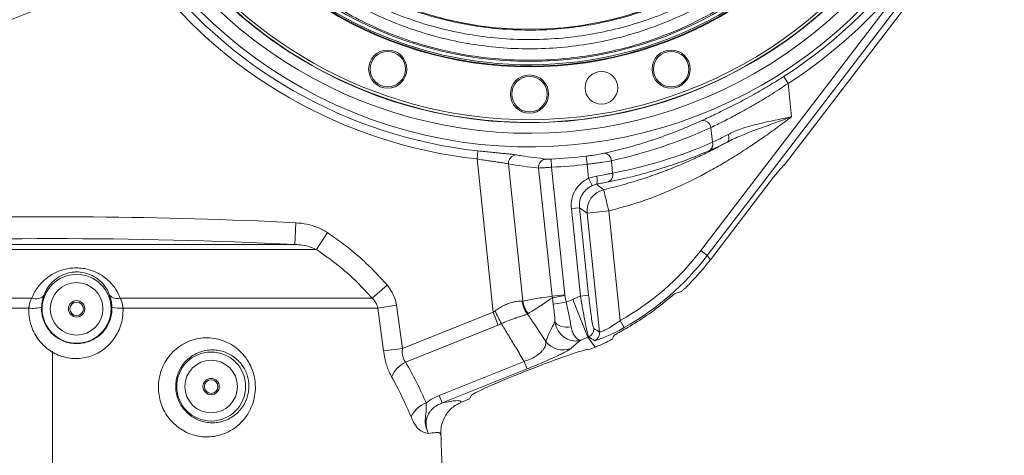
# Model space of a CAD drawing. Header units: millimetres. Extents: x 0 to 16820, y 0 to 11880.
# Tile 100 of 122: x 13513 to 13874, y 6855 to 7015. Entities that reach past the tile are written whole.
import ezdxf

# ---------------------------------------------------------------- set-up
doc = ezdxf.new("R2010")
doc.units = ezdxf.units.MM
doc.header["$LTSCALE"] = 20
doc.linetypes.add('CENTERX2', pattern=[20.32, 12.7, -2.54, 2.54, -2.54])
doc.linetypes.add('PHANTOM', pattern=[12.7, 6.35, -1.27, 1.27, -1.27, 1.27, -1.27])
doc.styles.add('SLDTEXTSTYLE0', font='TXT', dxfattribs={"width": 0.605})
doc.dimstyles.new('SLDDIMSTYLE0', dxfattribs={"dimtxt": 140, "dimasz": 100, "dimexe": 0, "dimexo": 0.0625, "dimgap": 35, "dimtad": 1, "dimtoh": 1, "dimdec": 0, "dimrnd": 1e-09, "dimzin": 12, "dimdsep": 46, "dimtxsty": 'SLDTEXTSTYLE0', "dimsah": 1, "dimcen": 0.09, "dimadec": 0, "dimazin": 0, "dimtfac": 1, "dimtofl": 0, "dimtmove": 0, "dimatfit": 3, "dimfxl": 1, "dimfrac": 2, "dimtolj": 1, "dimtzin": 12, "dimarcsym": 0})

# ---------------------------------------------------------------- blocks, each defined once
blk = doc.blocks.new('*D18')
at = {"color": 7, "linetype": 'Continuous', "lineweight": 0}
for p, q in [((13699.83, 9477.35), (16388.41, 9477.35)), ((16358.41, 9477.35), (16358.41, 6644.47)), ((13848.53, 6644.47), (16388.41, 6644.47))]:
    blk.add_line(p, q, dxfattribs=at)
for points in [[(16358.41, 9477.35), (16343.41, 9377.35), (16373.41, 9377.35)], [(16358.41, 6644.47), (16373.41, 6744.47), (16343.41, 6744.47)]]:
    blk.add_solid(points, dxfattribs=at)
at = {"color": 7, "linetype": 'Continuous', "lineweight": 0, "insert": (16177.94, 7847.03), "char_height": 140, "attachment_point": 1, "rotation": 90, "style": 'SLDTEXTSTYLE0'}
blk.add_mtext('2833', dxfattribs=at)
blk = doc.blocks.new('*D20')
at = {"color": 7, "linetype": 'Continuous', "lineweight": 0}
for p, q in [((16037.71, 7139.47), (16037.71, 4174.47)), ((13524.83, 6320.77), (13524.83, 4174.47)), ((16037.71, 4204.47), (13524.83, 4204.47))]:
    blk.add_line(p, q, dxfattribs=at)
for points in [[(13524.83, 4204.47), (13624.83, 4189.47), (13624.83, 4219.47)], [(16037.71, 4204.47), (15937.71, 4219.47), (15937.71, 4189.47)]]:
    blk.add_solid(points, dxfattribs=at)
at = {"color": 7, "linetype": 'Continuous', "lineweight": 0, "insert": (14567.4, 4384.94), "char_height": 140, "attachment_point": 1, "style": 'SLDTEXTSTYLE0'}
blk.add_mtext('2513', dxfattribs=at)
blk = doc.blocks.new('*D21')
at = {"color": 7, "linetype": 'Continuous', "lineweight": 0}
for p, q in [((11361.95, 7139.47), (11361.95, 4174.47)), ((13524.83, 6320.77), (13524.83, 4174.47)), ((11361.95, 4204.47), (13524.83, 4204.47))]:
    blk.add_line(p, q, dxfattribs=at)
for points in [[(11361.95, 4204.47), (11461.95, 4189.47), (11461.95, 4219.47)], [(13524.83, 4204.47), (13424.83, 4219.47), (13424.83, 4189.47)]]:
    blk.add_solid(points, dxfattribs=at)
at = {"color": 7, "linetype": 'Continuous', "lineweight": 0, "insert": (12229.51, 4384.94), "char_height": 140, "attachment_point": 1, "style": 'SLDTEXTSTYLE0'}
blk.add_mtext('2163', dxfattribs=at)
blk = doc.blocks.new('*D22')
at = {"color": 7, "linetype": 'Continuous', "lineweight": 0}
for p, q in [((14189.73, 7139.47), (14189.73, 4467.07)), ((13524.83, 6320.77), (13524.83, 4467.07)), ((14189.73, 4497.07), (13524.83, 4497.07))]:
    blk.add_line(p, q, dxfattribs=at)
for points in [[(13524.83, 4497.07), (13624.83, 4482.07), (13624.83, 4512.07)], [(14189.73, 4497.07), (14089.73, 4512.07), (14089.73, 4482.07)]]:
    blk.add_solid(points, dxfattribs=at)
at = {"color": 7, "linetype": 'Continuous', "lineweight": 0, "insert": (13696.94, 4677.54), "char_height": 140, "attachment_point": 1, "style": 'SLDTEXTSTYLE0'}
blk.add_mtext('665', dxfattribs=at)
blk = doc.blocks.new('*D23')
at = {"color": 7, "linetype": 'Continuous', "lineweight": 0}
for p, q in [((12163.43, 7139.47), (12163.43, 4467.07)), ((13524.83, 6320.77), (13524.83, 4467.07)), ((12163.43, 4497.07), (13524.83, 4497.07))]:
    blk.add_line(p, q, dxfattribs=at)
for points in [[(12163.43, 4497.07), (12263.43, 4482.07), (12263.43, 4512.07)], [(13524.83, 4497.07), (13424.83, 4512.07), (13424.83, 4482.07)]]:
    blk.add_solid(points, dxfattribs=at)
at = {"color": 7, "linetype": 'Continuous', "lineweight": 0, "insert": (12630.25, 4677.54), "char_height": 140, "attachment_point": 1, "style": 'SLDTEXTSTYLE0'}
blk.add_mtext('1361', dxfattribs=at)

msp = doc.modelspace()

# ---------------------------------------------------------------- linework, layer by layer
at = {"color": 8, "linetype": 'Continuous', "lineweight": 0}
for p, q in [((13762.69, 6930.05), (13840.54, 7031.82)), ((13842.92, 7030), (13765.07, 6928.23)), ((13793.1, 6993.9), (13794.71, 6991.38)), ((13794.71, 6991.38), (13796, 6979.17)), ((13766.98, 6969.79), (13766.41, 6975.21)), ((13680.61, 6963.67), (13680.94, 6966.64)), ((13720.66, 6964.7), (13721.02, 6961.73)), ((13686.52, 6907.47), (13680.61, 6963.67)), ((13692.14, 6961.87), (13697.43, 6911.53)), ((13707.77, 6963.65), (13707.9, 6960.65)), ((13721.55, 6956.62), (13721.02, 6961.73)), ((13729.88, 6963.04), (13730.36, 6958.47)), ((13708.15, 6913.36), (13703.21, 6960.35)), ((13707.9, 6960.65), (13712.82, 6913.85)), ((13721.55, 6956.62), (13724.48, 6957.41)), ((13721.55, 6956.62), (13722.8, 6953.89)), ((13715.2, 6945.48), (13718.18, 6945.79)), ((13718.57, 6913.39), (13715.2, 6945.48)), ((13718.18, 6945.79), (13721.55, 6913.71)), ((13720.97, 6943.79), (13718.18, 6945.79)), ((13728.92, 6944.63), (13720.97, 6943.79)), ((13725.55, 6900.22), (13720.97, 6943.79)), ((13728.92, 6944.63), (13733.14, 6904.43)), ((13614.13, 6940.29), (13613.74, 6932.31)), ((13625.76, 6936.66), (13621.65, 6930.49)), ((13435.92, 6932.31), (13613.74, 6932.31)), ((13621.65, 6930.49), (13428.01, 6930.49)), ((13765.07, 6928.23), (13762.69, 6930.05)), ((13765.07, 6928.23), (13766.21, 6926.73)), ((13647.61, 6917.4), (13642.09, 6912.66)), ((13407.57, 6912.66), (13517.3, 6912.66)), ((13549.7, 6912.66), (13642.09, 6912.66)), ((13697.16, 6911.51), (13697.43, 6911.53)), ((13712.82, 6913.85), (13708.15, 6913.36)), ((13708.23, 6912.79), (13708.15, 6913.36)), ((13712.85, 6913.64), (13708.23, 6912.79)), ((13708.59, 6910.37), (13708.23, 6912.79)), ((13713.29, 6911.22), (13708.59, 6910.37)), ((13712.82, 6913.85), (13712.85, 6913.64)), ((13712.85, 6913.64), (13713.29, 6911.22)), ((13713.29, 6911.22), (13715.7, 6912.18)), ((13715.7, 6912.18), (13721.26, 6898.27)), ((13718.57, 6913.39), (13721.55, 6913.71)), ((13516.16, 6908.97), (13405.43, 6908.97)), ((13644.23, 6908.97), (13550.74, 6908.97)), ((13651.07, 6910.03), (13644.23, 6908.97)), ((13646.34, 6893.33), (13644.23, 6908.97)), ((13651.07, 6910.03), (13653.23, 6894.15)), ((13653.23, 6894.15), (13686.52, 6907.47)), ((13686.52, 6907.47), (13688.39, 6902.78)), ((13699.38, 6907.03), (13699.03, 6906.9)), ((13734.61, 6901.82), (13733.14, 6904.43)), ((13688.39, 6902.78), (13654.38, 6889.18)), ((13721.26, 6898.27), (13718.69, 6897.25)), ((13723.98, 6894.69), (13721.26, 6898.27)), ((13653.23, 6894.15), (13646.34, 6893.33)), ((13666.73, 6876.96), (13697.92, 6889.44)), ((13697.92, 6889.44), (13699.02, 6886.71)), ((13699.02, 6886.71), (13667.82, 6874.23)), ((13666.73, 6876.96), (13667.82, 6874.23))]:
    msp.add_line(p, q, dxfattribs=at)
at = {"color": 7, "linetype": 'Continuous', "lineweight": 0}
for p, q in [((13793.44, 6961.47), (13844.78, 7028.58)), ((13793.44, 6961.47), (13793.18, 6961.34)), ((13766.21, 6926.73), (13786.57, 6953.35)), ((13721.48, 6893.69), (13721.45, 6893.73)), ((13721.48, 6893.69), (13723.98, 6894.69)), ((13698.39, 6885.84), (13701.29, 6886.97)), ((13674.85, 6874.47), (13677.83, 6875.67)), ((13677.83, 6875.67), (13678.43, 6876.87))]:
    msp.add_line(p, q, dxfattribs=at)
at = {"color": 7, "linetype": 'CENTERX2', "lineweight": 0}
msp.add_line((13524.83, 6893.17), (13524.83, 6123.79), dxfattribs=at)
at = {"color": 8, "linetype": 'Continuous', "lineweight": 0, "flags": 128}
msp.add_lwpolyline([(13715.13, 6902.08), (13714.19, 6901.97), (13713.24, 6901.96), (13712.32, 6902.07), (13711.46, 6902.27), (13710.69, 6902.57), (13710.04, 6902.95), (13709.53, 6903.41), (13709.19, 6903.92)], dxfattribs=at)
at = {"color": 7, "linetype": 'Continuous', "lineweight": 0}
for centre, radius in [((13647.84, 6996.63), 7), ((13647.84, 6996.63), 6.5), ((13751.82, 6996.63), 7), ((13751.82, 6996.63), 6.5), ((13699.83, 6987.47), 7), ((13699.83, 6987.47), 6.5), ((13726.23, 6989.78), 6), ((13533.7, 6908.72), 3), ((13533.7, 6908.72), 2.5), ((13583.06, 6880.22), 3), ((13583.06, 6880.22), 2.5)]:
    msp.add_circle(centre, radius, dxfattribs=at)
at = {"color": 8, "linetype": 'Continuous', "lineweight": 0}
for centre, radius in [((13533.7, 6908.72), 12.65), ((13533.7, 6908.72), 9.65), ((13583.06, 6880.22), 12.65), ((13583.06, 6880.22), 9.65)]:
    msp.add_circle(centre, radius, dxfattribs=at)
at = {"color": 7, "linetype": 'Continuous', "lineweight": 30}
for centre, radius, start, end in [((13699.83, 7139.47), 2337.88, 300, 180), ((13699.83, 7139.47), 489.9, 204.3445, 84.3445), ((14247.33, 6191.17), 1242.88, 143.09425, 300)]:
    msp.add_arc(centre, radius, start, end, dxfattribs=at)
at = {"color": 7, "linetype": 'PHANTOM', "lineweight": 30}
msp.add_arc((13699.83, 7139.47), 1536.4, 353.21587, 126.78413, dxfattribs=at)
at = {"color": 8, "linetype": 'Continuous', "lineweight": 0}
for centre, radius, start, end in [((13699.83, 7139.47), 175.88, 302.6485, 39.3428), ((13699.83, 7139.47), 171.37, 180, 37.3113), ((13699.83, 7139.47), 172.88, 302.6485, 38.0167), ((13699.83, 7139.47), 166.37, 145.2037, 0), ((13699.83, 7139.47), 128.25, 184.5054, 355.4946), ((13699.83, 7139.47), 176.85, 216.4999, 263.7608), ((13699.83, 7139.47), 173.85, 216.4999, 263.7608), ((13763.45, 6974.8), 2.98, 7.8201, 96.9515), ((13764.57, 6968.92), 2.55, 306.7468, 19.7497), ((13695.12, 6962.17), 2.99, 91.7926, 185.6784), ((13699.83, 7139.47), 176, 272.5844, 276.7973), ((13727.03, 6962.92), 2.85, 2.4901, 86.8032), ((13706.18, 6960.67), 2.99, 95.1587, 186.0685), ((13699.83, 7139.47), 179, 272.5844, 276.7973), ((13720.84, 6956.02), 3.89, 335.6238, 20.9928), ((13727.72, 6957.8), 2.73, 294.9451, 14.1347), ((13728.94, 6944.61), 8.01, 103.4948, 185.8432), ((13524.83, 5110.97), 1831.51, 87.2054, 91.85075), ((13524.83, 5110.97), 1823.51, 87.2054, 92.7946), ((13518.75, 6916.32), 3.94, 248.4296, 318.3969), ((13548.56, 6916.1), 3.63, 221.0782, 288.4303), ((13705.49, 6912.19), 8.35, 184.7093, 219.3728), ((13705.8, 6912.49), 8.42, 186.5674, 220.3914), ((13517.62, 6919.36), 10.49, 262.0058, 287.8614), ((13549.58, 6917.94), 9.04, 251.2614, 277.3334), ((13789.02, 6956.92), 112.99, 205.6924, 208.3298), ((13720.44, 6901.18), 3, 292.1271, 5.8692), ((13722.56, 6899.91), 3, 292.689, 5.8702), ((13712.13, 6901.66), 8, 217.8071, 291.1526), ((13658.89, 6879.69), 10.5, 115.3923, 156.8395), ((13665.12, 6865.25), 9.5, 109.5644, 156.2904)]:
    msp.add_arc(centre, radius, start, end, dxfattribs=at)
at = {"color": 7, "linetype": 'Continuous', "lineweight": 0}
for centre, radius, start, end in [((13699.83, 7139.47), 162.5, 147.3963, 32.6037), ((13699.83, 7139.47), 162.4, 147.4562, 260), ((13699.83, 7139.47), 161.4, 148.0656, 260), ((13699.83, 7139.47), 162.4, 260, 32.5438), ((13699.83, 7139.47), 161.4, 260, 31.9344), ((13699.83, 7139.47), 142, 168.2789, 11.7211), ((13699.83, 7139.47), 141.75, 168.8941, 11.1059), ((13699.83, 7139.47), 141.25, 170.2784, 260), ((13699.83, 7139.47), 141.25, 260, 9.7216), ((13699.83, 7139.47), 140, 177.9065, 2.0935), ((13140.57, 6839.47), 527.27, 0, 2.5345)]:
    msp.add_arc(centre, radius, start, end, dxfattribs=at)
at = {"color": 8, "linetype": 'Continuous', "lineweight": 0}
for centre, major_axis, ratio, start_param, end_param in [((13691.55, 7138.6), (179.01, 18.82), 0.998275, 4.822472, 5.036785), ((13698.31, 7126.62), (170.53, 17.92), 0.998275, 4.795851, 5.019839), ((13723.46, 7141.95), (183.55, 19.29), 0.989579, 4.438216, 4.498815), ((13685.58, 6989.13), (58.72, -77.39), 0.998526, 6.145462, 6.551429), ((13685.58, 6989.13), (-60.53, 79.77), 0.998614, 3.00387, 3.409837), ((13684.02, 6991.19), (51.46, -67.81), 0.998526, 6.014941, 6.051627), ((13683.84, 6932.9), (0.47, 26.35), 0.441883, 3.413838, 3.475221), ((13685.72, 6928.22), (6.14, 26.23), 0.705023, 3.599789, 3.661173), ((13650.63, 7039.44), (223.82, -181.54), 0.245144, 5.233374, 5.243195), ((13684.02, 6991.19), (-60.51, 79.74), 0.998967, 2.873348, 2.876749), ((13647.65, 7039.13), (226.6, -182.19), 0.251823, 5.237634, 5.247455)]:
    msp.add_ellipse(centre, major_axis=major_axis, ratio=ratio, start_param=start_param, end_param=end_param, dxfattribs=at)
at = {"color": 7, "linetype": 'Continuous', "lineweight": 0}
for centre, major_axis, ratio, start_param, end_param in [((13787.1, 6953.35), (6.13, 8), 0.041582, 0.084248, 1.602684), ((13686.72, 6987.64), (60.54, -79.78), 0.998526, 0.153158, 0.268244), ((13717.18, 6947.49), (108.22, 20.03), 0.36909, 4.983782, 5.004734), ((13685.93, 6988.68), (60.54, -79.78), 0.998526, 6.155673, 6.323238), ((13707.79, 6959.87), (31.57, 118.19), 0.344795, 4.253738, 4.264578), ((13701.36, 6885.82), (20.1, 7.9), 0.050749, 0.016463, 1.554458), ((13686.72, 6987.64), (60.54, -79.78), 0.998526, 6.014941, 6.029771), ((13698.32, 6884.63), (19.9, 7.83), 0.051242, 1.547044, 3.08504)]:
    msp.add_ellipse(centre, major_axis=major_axis, ratio=ratio, start_param=start_param, end_param=end_param, dxfattribs=at)
at = {"color": 8, "linetype": 'Continuous', "lineweight": 0}
for points, knots in [([(13570.04, 7105.91), (13571.23, 7101.68), (13573.61, 7093.2), (13578.72, 7081.01), (13584.59, 7069.91), (13591.12, 7059.96), (13598.07, 7051.07), (13605.72, 7042.8), (13613.99, 7035.22), (13622.85, 7028.41), (13632.21, 7022.37), (13642.04, 7017.12), (13652.26, 7012.7), (13662.82, 7009.18), (13673.65, 7006.54), (13684.67, 7004.79), (13695.82, 7003.97), (13707.05, 7004.12), (13718.28, 7005.22), (13729.38, 7007.25), (13740.29, 7010.21), (13750.95, 7014.12), (13761.28, 7018.95), (13771.16, 7024.62), (13780.52, 7031.1), (13789.28, 7038.38), (13797.41, 7046.38), (13804.84, 7055.02), (13811.51, 7064.25), (13817.37, 7074.03), (13822.37, 7084.29), (13826.58, 7094.92), (13828.61, 7102.25), (13829.62, 7105.91)], [0, 0, 0, 0, 0.037128, 0.074344, 0.111471, 0.143146, 0.174932, 0.206716, 0.238389, 0.269642, 0.301004, 0.332364, 0.363615, 0.394815, 0.426127, 0.457438, 0.488636, 0.5202, 0.55188, 0.583562, 0.615127, 0.647077, 0.679146, 0.711217, 0.74317, 0.775197, 0.807339, 0.839482, 0.871511, 0.903576, 0.935756, 0.967935, 1, 1, 1, 1]), ([(13827.7, 7105.91), (13826.9, 7103.11), (13825.3, 7097.46), (13822.17, 7089.21), (13818.52, 7081.11), (13813.99, 7072.67), (13808.43, 7063.94), (13801.71, 7055.13), (13794.19, 7046.81), (13786.06, 7039.23), (13777.35, 7032.37), (13768.18, 7026.32), (13758.42, 7020.97), (13748.3, 7016.5), (13737.84, 7012.89), (13727.18, 7010.17), (13716.2, 7008.33), (13705.14, 7007.42), (13694, 7007.44), (13682.95, 7008.39), (13671.89, 7010.29), (13661.07, 7013.11), (13650.55, 7016.83), (13640.38, 7021.4), (13630.53, 7026.88), (13621.21, 7033.17), (13612.5, 7040.18), (13604.46, 7047.85), (13597.01, 7056.26), (13590.34, 7065.23), (13584.47, 7074.69), (13579.43, 7084.6), (13575.13, 7095), (13573.02, 7102.27), (13571.96, 7105.91)], [0, 0, 0, 0, 0.025232, 0.050746, 0.076261, 0.102064, 0.13363, 0.165754, 0.197878, 0.230581, 0.261861, 0.29369, 0.325519, 0.357919, 0.389146, 0.42093, 0.452715, 0.48508, 0.516543, 0.548581, 0.580619, 0.613253, 0.644926, 0.676823, 0.709426, 0.742272, 0.773906, 0.806103, 0.8383, 0.87108, 0.90274, 0.934619, 0.967189, 1, 1, 1, 1]), ([(13574.86, 7106.91), (13575.88, 7103.42), (13577.91, 7096.44), (13582.08, 7086.34), (13587.02, 7076.61), (13592.76, 7067.34), (13599.27, 7058.61), (13606.51, 7050.44), (13614.4, 7042.91), (13622.89, 7036.06), (13631.96, 7029.96), (13641.53, 7024.63), (13651.52, 7020.12), (13661.82, 7016.47), (13672.39, 7013.72), (13683.14, 7011.87), (13694.01, 7010.92), (13704.88, 7010.88), (13715.69, 7011.76), (13726.37, 7013.54), (13736.86, 7016.19), (13747.08, 7019.69), (13756.96, 7024.05), (13766.46, 7029.22), (13775.49, 7035.14), (13784.01, 7041.81), (13791.94, 7049.2), (13799.26, 7057.25), (13805.88, 7065.89), (13811.87, 7075.22), (13817.09, 7085.23), (13821.56, 7095.86), (13823.72, 7103.23), (13824.8, 7106.91)], [0, 0, 0, 0, 0.032144, 0.064404, 0.096665, 0.12881, 0.16095, 0.193203, 0.225456, 0.257595, 0.289806, 0.322133, 0.354459, 0.386669, 0.418678, 0.450804, 0.482929, 0.514937, 0.546693, 0.578561, 0.610431, 0.642187, 0.673975, 0.705875, 0.737776, 0.769565, 0.801627, 0.833803, 0.865978, 0.898041, 0.932005, 0.966036, 1, 1, 1, 1]), ([(13834.46, 7105.08), (13833.41, 7101.29), (13831.3, 7093.71), (13826.94, 7082.73), (13821.74, 7072.14), (13815.67, 7062.03), (13808.74, 7052.49), (13801.03, 7043.56), (13792.6, 7035.3), (13783.51, 7027.79), (13773.8, 7021.09), (13763.55, 7015.23), (13752.84, 7010.25), (13741.79, 7006.21), (13730.47, 7003.15), (13718.96, 7001.05), (13707.32, 6999.92), (13695.67, 6999.77), (13684.11, 7000.62), (13672.68, 7002.41), (13661.45, 7005.14), (13650.5, 7008.78), (13639.9, 7013.34), (13629.7, 7018.77), (13619.99, 7025.01), (13610.81, 7032.04), (13602.23, 7039.86), (13594.29, 7048.41), (13587.08, 7057.59), (13580.3, 7067.88), (13574.21, 7079.34), (13568.91, 7091.94), (13566.43, 7100.7), (13565.2, 7105.08)], [0, 0, 0, 0, 0.032013, 0.06414, 0.096268, 0.128281, 0.160292, 0.192418, 0.224542, 0.256552, 0.288529, 0.320623, 0.352716, 0.384691, 0.416307, 0.448038, 0.479769, 0.511384, 0.54263, 0.573988, 0.605346, 0.636594, 0.667862, 0.69924, 0.730618, 0.761889, 0.79354, 0.825301, 0.857063, 0.888715, 0.925781, 0.962935, 1, 1, 1, 1]), ([(13557.67, 7034.27), (13551.56, 7031.67), (13539.34, 7026.46), (13522.09, 7019.76), (13506.21, 7013.47), (13496.63, 7009.33), (13491.84, 7007.26)], [0, 0, 0, 0, 0.279925, 0.560031, 0.780079, 1, 1, 1, 1]), ([(13763.09, 6977.76), (13764.69, 6978.5), (13767.93, 6980), (13773.64, 6982.79), (13779.77, 6985.99), (13785.14, 6989.02), (13789.62, 6991.7), (13791.93, 6993.16), (13793.1, 6993.9)], [0, 0, 0, 0, 0.193685, 0.393232, 0.585921, 0.783837, 0.891535, 1, 1, 1, 1]), ([(13794.71, 6991.38), (13792.52, 6989.92), (13788.39, 6987.16), (13782.21, 6983.48), (13776.49, 6980.29), (13771.05, 6977.47), (13767.97, 6975.97), (13766.41, 6975.21)], [0, 0, 0, 0, 0.217749, 0.411099, 0.60937, 0.801832, 1, 1, 1, 1]), ([(13796, 6979.17), (13794.24, 6977.85), (13790.81, 6975.26), (13785.69, 6971.6), (13780.52, 6968.08), (13775.25, 6964.68), (13769.83, 6961.42), (13762.34, 6957.24), (13752.72, 6952.54), (13740.87, 6947.83), (13732.85, 6945.68), (13728.92, 6944.63)], [0, 0, 0, 0, 0.086806, 0.169541, 0.248244, 0.333957, 0.417102, 0.497759, 0.672444, 0.839438, 1, 1, 1, 1]), ([(13796, 6979.17), (13795.98, 6979.17), (13795.84, 6979.12), (13795.08, 6978.83), (13792.46, 6977.85), (13788.05, 6976.24), (13782.56, 6974.25), (13777.29, 6972.2), (13774.02, 6970.72), (13772.46, 6969.89), (13772.46, 6969.89)], [0, 0, 0, 0, 0.002155, 0.016521, 0.094112, 0.323724, 0.555645, 0.77649, 0.999998, 1, 1, 1, 1]), ([(13772.77, 6972.7), (13774.22, 6973.38), (13777.14, 6974.75), (13782.28, 6976.18), (13787.81, 6977.45), (13792.44, 6978.41), (13795.19, 6979), (13795.98, 6979.17), (13796, 6979.17)], [0, 0, 0, 0, 0.219743, 0.445791, 0.673318, 0.905897, 0.998194, 1, 1, 1, 1]), ([(13727.19, 6965.76), (13728.48, 6966.06), (13732.36, 6966.93), (13738.78, 6968.65), (13746.69, 6971.15), (13754.82, 6974.12), (13760.33, 6976.55), (13763.09, 6977.76)], [0, 0, 0, 0, 0.105859, 0.317594, 0.529523, 0.764619, 1, 1, 1, 1]), ([(13766.98, 6969.79), (13767.88, 6970.21), (13769.7, 6971.07), (13771.75, 6972.15), (13772.77, 6972.7)], [0, 0, 0, 0, 0.496929, 1, 1, 1, 1]), ([(13772.77, 6972.7), (13772.86, 6972.4), (13773.05, 6971.8), (13773.05, 6970.97), (13772.87, 6970.28), (13772.6, 6970.02), (13772.46, 6969.89)], [0, 0, 0, 0, 0.25, 0.5, 0.75, 1, 1, 1, 1]), ([(13727.07, 6952.4), (13728.23, 6952.68), (13730.59, 6953.26), (13734.18, 6954.23), (13737.79, 6955.28), (13740.7, 6956.19), (13742.87, 6956.91), (13744.39, 6957.43), (13745.96, 6957.98), (13747.58, 6958.56), (13749.23, 6959.17), (13750.92, 6959.82), (13752.93, 6960.61), (13755.64, 6961.72), (13759.42, 6963.36), (13763.88, 6965.43), (13768.36, 6967.67), (13771.17, 6969.2), (13772.46, 6969.89)], [0, 0, 0, 0, 0.073043, 0.149168, 0.228382, 0.304349, 0.336232, 0.369202, 0.40326, 0.438407, 0.474642, 0.511967, 0.549713, 0.607379, 0.69192, 0.803341, 0.909974, 1, 1, 1, 1]), ([(13772.45, 6969.89), (13771.34, 6969.34), (13769.1, 6968.22), (13767.1, 6967.33), (13766.1, 6966.88)], [0, 0, 0, 0, 0.497033, 1, 1, 1, 1]), ([(13680.94, 6966.64), (13681.79, 6966.55), (13683.5, 6966.37), (13686, 6966.12), (13688.35, 6965.89), (13690.49, 6965.69), (13692.33, 6965.5), (13693.93, 6965.33), (13694.65, 6965.22), (13695.02, 6965.16)], [0, 0, 0, 0, 0.140423, 0.280841, 0.421834, 0.562829, 0.70307, 0.843315, 1, 1, 1, 1]), ([(13695.02, 6965.16), (13695.71, 6965.05), (13699.35, 6964.44), (13702.97, 6964), (13705.91, 6963.64)], [0, 0, 0, 0, 0.188821, 1, 1, 1, 1]), ([(13720.66, 6964.7), (13721.15, 6964.76), (13722.62, 6964.95), (13725.03, 6965.32), (13726.47, 6965.62), (13727.19, 6965.76)], [0, 0, 0, 0, 0.197918, 0.598034, 1, 1, 1, 1]), ([(13766.1, 6966.88), (13764.83, 6966.33), (13761.04, 6964.7), (13754.63, 6962.27), (13746.51, 6959.59), (13737.92, 6957.2), (13731.89, 6955.95), (13728.87, 6955.33)], [0, 0, 0, 0, 0.104442, 0.313346, 0.522473, 0.761081, 1, 1, 1, 1]), ([(13692.14, 6961.87), (13691.83, 6961.94), (13691.24, 6962.06), (13689.93, 6962.27), (13688.42, 6962.5), (13686.67, 6962.75), (13684.75, 6963.03), (13682.71, 6963.33), (13681.31, 6963.56), (13680.61, 6963.67)], [0, 0, 0, 0, 0.1548063, 0.2942298, 0.4336649, 0.5750648, 0.7164798, 0.8582336, 1, 1, 1, 1]), ([(13705.91, 6963.64), (13705.96, 6963.64), (13706.11, 6963.62), (13706.51, 6963.61), (13707.1, 6963.62), (13707.54, 6963.64), (13707.77, 6963.65)], [0, 0, 0, 0, 0.171708, 0.449526, 0.725235, 1, 1, 1, 1]), ([(13729.88, 6963.04), (13728.9, 6962.86), (13727.43, 6962.6), (13724.96, 6962.23), (13723.02, 6961.97), (13721.68, 6961.81), (13721.02, 6961.73)], [0, 0, 0, 0, 0.399952, 0.597898, 0.801613, 1, 1, 1, 1]), ([(13707.9, 6960.65), (13707.34, 6960.61), (13706.22, 6960.52), (13704.73, 6960.42), (13703.71, 6960.37), (13703.35, 6960.36), (13703.21, 6960.35)], [0, 0, 0, 0, 0.2765, 0.552747, 0.829554, 1, 1, 1, 1]), ([(13724.48, 6957.41), (13725.42, 6957.58), (13726.99, 6957.87), (13728.95, 6958.22), (13729.89, 6958.38), (13730.36, 6958.47)], [0, 0, 0, 0, 0.4279376, 0.7098728, 1, 1, 1, 1]), ([(13715.2, 6945.48), (13715.17, 6946.34), (13715.09, 6948.44), (13716.15, 6951.66), (13718.33, 6954.74), (13720.48, 6955.99), (13721.55, 6956.62)], [0, 0, 0, 0, 0.189127, 0.459312, 0.729661, 1, 1, 1, 1]), ([(13722.8, 6953.89), (13722.02, 6953.44), (13720.45, 6952.53), (13718.86, 6950.29), (13718.1, 6947.94), (13718.15, 6946.42), (13718.18, 6945.79)], [0, 0, 0, 0, 0.270337, 0.540614, 0.810788, 1, 1, 1, 1]), ([(13724.39, 6954.41), (13723.94, 6954.3), (13723.41, 6954.16), (13722.89, 6953.93), (13722.8, 6953.89)], [0, 0, 0, 0, 0.832049, 1, 1, 1, 1]), ([(13728.87, 6955.33), (13728.12, 6955.18), (13726.8, 6954.92), (13725.12, 6954.56), (13724.39, 6954.41)], [0, 0, 0, 0, 0.569941, 1, 1, 1, 1]), ([(13724.39, 6954.41), (13724.63, 6954.23), (13725.52, 6953.56), (13726.42, 6952.89), (13727.07, 6952.4)], [0, 0, 0, 0, 0.2682218, 1, 1, 1, 1]), ([(13614.13, 6940.29), (13615.5, 6940.16), (13618.21, 6939.9), (13622.18, 6938.72), (13624.56, 6937.35), (13625.76, 6936.66)], [0, 0, 0, 0, 0.33495, 0.661776, 1, 1, 1, 1]), ([(13625.76, 6936.66), (13627.74, 6935.29), (13631.71, 6932.54), (13637.32, 6927.9), (13642.69, 6922.9), (13645.97, 6919.23), (13647.61, 6917.4)], [0, 0, 0, 0, 0.247142, 0.495361, 0.747057, 1, 1, 1, 1]), ([(13621.65, 6930.49), (13620.84, 6930.84), (13619.2, 6931.55), (13616.52, 6932.12), (13614.69, 6932.24), (13613.74, 6932.31)], [0, 0, 0, 0, 0.320863, 0.649713, 1, 1, 1, 1]), ([(13642.09, 6912.66), (13640.29, 6914.63), (13636.69, 6918.59), (13629.93, 6924.67), (13624.69, 6928.35), (13621.65, 6930.49)], [0, 0, 0, 0, 0.29432, 0.590684, 1, 1, 1, 1]), ([(13517.3, 6912.66), (13517.62, 6913.39), (13518.24, 6914.84), (13519.68, 6917.02), (13521.58, 6919.14), (13523.8, 6920.86), (13526.02, 6922.09), (13528.06, 6922.9), (13530.19, 6923.44), (13532.42, 6923.73), (13534.76, 6923.73), (13537.15, 6923.4), (13539.43, 6922.75), (13541.69, 6921.77), (13543.85, 6920.43), (13546.13, 6918.48), (13548.24, 6915.91), (13549.21, 6913.74), (13549.7, 6912.66)], [0, 0, 0, 0, 0.062565, 0.125124, 0.203049, 0.280902, 0.333082, 0.385231, 0.433637, 0.482018, 0.534625, 0.587231, 0.639367, 0.691538, 0.753912, 0.816346, 0.908122, 1, 1, 1, 1]), ([(13545.82, 6913.72), (13545.47, 6914.54), (13544.77, 6916.18), (13543.22, 6918.15), (13541.51, 6919.67), (13539.91, 6920.71), (13538.2, 6921.48), (13536.13, 6922.1), (13534.28, 6922.28), (13531.98, 6922.17), (13529.48, 6921.65), (13526.83, 6920.31), (13524.81, 6918.66), (13522.98, 6916.57), (13522.19, 6914.8), (13521.69, 6913.7)], [0, 0, 0, 0, 0.0956547, 0.191162, 0.2534226, 0.3155753, 0.3651977, 0.4147398, 0.4943282, 0.5122641, 0.6037657, 0.7068108, 0.7872901, 0.8678789, 1, 1, 1, 1]), ([(13647.61, 6917.4), (13648.27, 6916.53), (13649.42, 6915.02), (13650.55, 6912.48), (13650.9, 6910.85), (13651.07, 6910.03)], [0, 0, 0, 0, 0.39408, 0.692489, 1, 1, 1, 1]), ([(13516.16, 6908.97), (13516.23, 6909.48), (13516.39, 6910.85), (13516.95, 6911.96), (13517.3, 6912.66)], [0, 0, 0, 0, 0.375361, 1, 1, 1, 1]), ([(13521.69, 6913.7), (13521.43, 6912.9), (13521.02, 6911.63), (13520.89, 6909.98), (13520.84, 6909.37)], [0, 0, 0, 0, 0.632896, 1, 1, 1, 1]), ([(13546.68, 6909.38), (13546.6, 6910.22), (13546.51, 6911.23), (13546.17, 6912.65), (13545.97, 6913.25), (13545.82, 6913.72)], [0, 0, 0, 0, 0.520079, 0.623742, 1, 1, 1, 1]), ([(13549.7, 6912.66), (13549.9, 6912.26), (13550.42, 6911.17), (13550.61, 6909.82), (13550.74, 6908.97)], [0, 0, 0, 0, 0.366413, 1, 1, 1, 1]), ([(13644.23, 6908.97), (13644.01, 6909.7), (13643.76, 6910.53), (13642.97, 6911.74), (13642.5, 6912.23), (13642.09, 6912.66)], [0, 0, 0, 0, 0.518895, 0.589246, 1, 1, 1, 1]), ([(13687.21, 6907.94), (13687.7, 6908.29), (13688.73, 6909.02), (13690.38, 6909.92), (13692.06, 6910.66), (13693.65, 6911.16), (13695.07, 6911.45), (13696.29, 6911.55), (13696.87, 6911.52), (13697.16, 6911.51)], [0, 0, 0, 0, 0.132934, 0.278008, 0.422997, 0.567701, 0.712437, 0.856176, 1, 1, 1, 1]), ([(13697.43, 6911.53), (13699.06, 6911.85), (13702.62, 6912.54), (13706.21, 6913.07), (13708.15, 6913.36)], [0, 0, 0, 0, 0.457884, 1, 1, 1, 1]), ([(13708.23, 6912.79), (13706.54, 6911.62), (13703.44, 6909.46), (13700.65, 6907.8), (13699.38, 6907.03)], [0, 0, 0, 0, 0.543576, 1, 1, 1, 1]), ([(13709.19, 6903.92), (13709.13, 6904.99), (13709.02, 6906.97), (13708.73, 6909.3), (13708.59, 6910.37)], [0, 0, 0, 0, 0.5386636, 1, 1, 1, 1]), ([(13713.29, 6911.22), (13713.47, 6910.47), (13713.84, 6908.94), (13714.31, 6906.61), (13714.76, 6904.26), (13715, 6902.82), (13715.13, 6902.08)], [0, 0, 0, 0, 0.2323686, 0.4703863, 0.7312981, 1, 1, 1, 1]), ([(13721.57, 6898.4), (13721.53, 6898.47), (13721.43, 6898.61), (13721.22, 6899.31), (13720.96, 6900.37), (13720.66, 6901.77), (13720.32, 6903.49), (13719.94, 6905.47), (13719.54, 6907.68), (13719.08, 6910.33), (13718.76, 6912.28), (13718.57, 6913.39)], [0, 0, 0, 0, 0.10577, 0.211541, 0.317093, 0.422654, 0.528777, 0.634913, 0.743957, 0.853015, 1, 1, 1, 1]), ([(13721.55, 6913.71), (13721.65, 6912.79), (13721.89, 6910.54), (13722.32, 6907.16), (13722.77, 6904.12), (13723.17, 6902.01), (13723.35, 6901.66), (13723.43, 6901.49)], [0, 0, 0, 0, 0.148798, 0.367886, 0.579926, 0.789933, 1, 1, 1, 1]), ([(13550.74, 6908.97), (13550.72, 6907.78), (13550.69, 6905.58), (13549.9, 6902.45), (13548.72, 6899.67), (13547.09, 6897.15), (13545.1, 6894.97), (13542.79, 6893.18), (13540.25, 6891.81), (13537.53, 6890.9), (13534.7, 6890.44), (13531.83, 6890.48), (13528.97, 6890.99), (13526.23, 6892), (13523.67, 6893.47), (13521.39, 6895.37), (13519.44, 6897.64), (13517.9, 6900.21), (13516.82, 6903.01), (13516.18, 6905.96), (13516.17, 6907.97), (13516.16, 6908.97)], [0, 0, 0, 0, 0.062841, 0.116874, 0.170907, 0.223884, 0.276854, 0.328174, 0.379484, 0.429713, 0.479934, 0.53025, 0.580565, 0.631871, 0.683184, 0.735548, 0.787922, 0.840818, 0.89372, 0.946859, 1, 1, 1, 1]), ([(13520.84, 6909.37), (13520.84, 6908.66), (13520.85, 6907.2), (13521.33, 6905.06), (13522.15, 6903.02), (13523.3, 6901.16), (13524.75, 6899.5), (13526.45, 6898.14), (13528.36, 6897.06), (13530.39, 6896.33), (13532.52, 6895.95), (13534.65, 6895.92), (13536.77, 6896.25), (13538.79, 6896.91), (13540.69, 6897.89), (13542.41, 6899.18), (13543.91, 6900.76), (13545.13, 6902.58), (13546.03, 6904.61), (13546.63, 6906.88), (13546.66, 6908.51), (13546.68, 6909.38)], [0, 0, 0, 0, 0.0518321, 0.1051438, 0.1568795, 0.2100989, 0.2614842, 0.3143987, 0.3649271, 0.4170051, 0.4667903, 0.5180807, 0.5680216, 0.6193931, 0.6705228, 0.7230493, 0.7756476, 0.8296871, 0.8828903, 0.9376316, 1, 1, 1, 1]), ([(13699.03, 6906.9), (13698.82, 6906.78), (13698.39, 6906.55), (13697.34, 6906.18), (13696.02, 6905.74), (13694.5, 6905.25), (13692.84, 6904.66), (13691.17, 6904.02), (13690.08, 6903.53), (13689.57, 6903.3)], [0, 0, 0, 0, 0.1552873, 0.3104323, 0.4566293, 0.6027462, 0.740816, 0.8789271, 1, 1, 1, 1]), ([(13699.03, 6906.9), (13699.57, 6906.12), (13700.19, 6905.23), (13701.83, 6902.82), (13703.56, 6900.21), (13705.18, 6897.72), (13705.81, 6896.75)], [0, 0, 0, 0, 0.231915, 0.262934, 0.71383, 1, 1, 1, 1]), ([(13697.92, 6889.44), (13697.77, 6889.69), (13696.64, 6891.53), (13694.66, 6894.77), (13692.03, 6899.14), (13690.38, 6901.93), (13689.57, 6903.3)], [0, 0, 0, 0, 0.054655, 0.399664, 0.70324, 1, 1, 1, 1]), ([(13705.81, 6896.75), (13706.13, 6897.58), (13706.77, 6899.24), (13707.92, 6901.72), (13708.88, 6903.4), (13709.19, 6903.92)], [0, 0, 0, 0, 0.40586, 0.814235, 1, 1, 1, 1]), ([(13718.69, 6897.25), (13718.69, 6897.25), (13718.26, 6897.1), (13717.3, 6896.89), (13715.43, 6896.91), (13713.68, 6897.52), (13711.84, 6898.78), (13710.8, 6899.94), (13709.72, 6901.81), (13709.43, 6902.97), (13709.19, 6903.92)], [0, 0, 0, 0, 0.0013473, 0.1178923, 0.2531566, 0.4754582, 0.5520087, 0.7637758, 0.8055496, 1, 1, 1, 1]), ([(13725.55, 6900.22), (13725.68, 6900.22), (13725.93, 6900.22), (13727.28, 6900.79), (13729.15, 6901.77), (13731.21, 6903.03), (13732.55, 6904), (13733.14, 6904.43)], [0, 0, 0, 0, 0.201641, 0.404383, 0.611236, 0.829457, 1, 1, 1, 1]), ([(13715.13, 6902.08), (13715.3, 6901.4), (13715.69, 6899.79), (13716.66, 6898.35), (13717.57, 6897.52), (13718.16, 6897.26), (13718.5, 6897.23), (13718.62, 6897.24), (13718.67, 6897.24), (13718.68, 6897.25), (13718.69, 6897.25), (13718.69, 6897.25)], [0, 0, 0, 0, 0.211859, 0.497217, 0.687394, 0.877662, 0.955059, 0.983221, 0.993719, 0.998108, 1, 1, 1, 1]), ([(13734.61, 6901.82), (13733.76, 6901.35), (13731.8, 6900.28), (13728.84, 6898.89), (13726.17, 6897.8), (13724.26, 6897.16), (13723.9, 6897.15), (13723.72, 6897.14)], [0, 0, 0, 0, 0.167012, 0.383759, 0.591731, 0.79655, 1, 1, 1, 1]), ([(13570.94, 6865.28), (13569.79, 6866.28), (13567.91, 6867.91), (13565.99, 6870.86), (13564.75, 6873.52), (13563.98, 6876.35), (13563.63, 6879.3), (13563.78, 6882.33), (13564.44, 6885.41), (13565.64, 6888.36), (13567.37, 6891.14), (13569.6, 6893.57), (13572.28, 6895.6), (13575.28, 6897.06), (13578.48, 6897.94), (13581.73, 6898.18), (13584.86, 6897.85), (13587.81, 6896.99), (13590.54, 6895.66), (13593.04, 6893.85), (13595.04, 6891.79), (13596.6, 6889.6), (13597.78, 6887.37), (13598.69, 6884.82), (13599.22, 6882.08), (13599.35, 6879.06), (13598.94, 6875.93), (13597.94, 6872.72), (13596.34, 6869.71), (13594.2, 6867.03), (13591.63, 6864.85), (13588.8, 6863.23), (13585.8, 6862.18), (13582.79, 6861.7), (13579.81, 6861.74), (13576.96, 6862.25), (13574.26, 6863.23), (13572.28, 6864.3), (13571.23, 6865.07), (13570.94, 6865.28)], [0, 0, 0, 0, 0.039334, 0.064239, 0.089144, 0.113604, 0.138066, 0.16429, 0.190517, 0.21833, 0.246147, 0.275644, 0.305147, 0.33559, 0.36604, 0.395707, 0.425376, 0.452896, 0.48041, 0.50823, 0.536036, 0.556168, 0.578419, 0.600662, 0.624768, 0.648874, 0.677057, 0.705259, 0.736461, 0.767686, 0.798719, 0.829757, 0.858687, 0.887611, 0.914242, 0.940865, 0.965868, 0.990866, 1, 1, 1, 1]), ([(13697.92, 6889.44), (13698.08, 6889.49), (13698.95, 6889.78), (13700.14, 6890.26), (13701.48, 6890.93), (13702.5, 6891.54), (13703.18, 6892.04), (13703.9, 6892.62), (13704.58, 6893.28), (13705.38, 6894.36), (13705.88, 6895.56), (13705.83, 6896.35), (13705.81, 6896.75)], [0, 0, 0, 0, 0.0254551, 0.1396008, 0.1932584, 0.2749669, 0.3568631, 0.3700181, 0.4860817, 0.6024124, 0.8009966, 1, 1, 1, 1]), ([(13718.69, 6897.25), (13718.01, 6896.72), (13716.63, 6895.64), (13715.56, 6894.68), (13715.02, 6894.19)], [0, 0, 0, 0, 0.49049, 1, 1, 1, 1]), ([(13575.46, 6869.58), (13575.68, 6869.43), (13576.48, 6868.86), (13577.96, 6868.06), (13579.99, 6867.34), (13582.11, 6866.95), (13584.36, 6866.9), (13586.61, 6867.24), (13588.88, 6867.99), (13591.02, 6869.15), (13592.97, 6870.74), (13594.62, 6872.7), (13595.77, 6874.76), (13596.48, 6876.79), (13596.8, 6878.4), (13596.98, 6880.58), (13596.81, 6882.4), (13596.29, 6884.39), (13595.76, 6885.82), (13594.87, 6887.47), (13593.66, 6889.09), (13592.13, 6890.61), (13590.23, 6891.93), (13588.16, 6892.89), (13585.93, 6893.5), (13583.57, 6893.73), (13581.13, 6893.52), (13578.73, 6892.87), (13576.48, 6891.78), (13574.47, 6890.29), (13572.81, 6888.51), (13571.51, 6886.46), (13570.61, 6884.31), (13570.12, 6882.05), (13570.01, 6879.82), (13570.28, 6877.62), (13570.88, 6875.55), (13571.8, 6873.62), (13573.23, 6871.49), (13574.61, 6870.31), (13575.46, 6869.58)], [0, 0, 0, 0, 0.009009, 0.034106, 0.059218, 0.086671, 0.114138, 0.14442, 0.174709, 0.207087, 0.239451, 0.271176, 0.302852, 0.32444, 0.34601, 0.358033, 0.39738, 0.404182, 0.425789, 0.447413, 0.467364, 0.495571, 0.523809, 0.552377, 0.580956, 0.611902, 0.642844, 0.674154, 0.705449, 0.734954, 0.764442, 0.791436, 0.818415, 0.843316, 0.868209, 0.891814, 0.915417, 0.938587, 0.961762, 1, 1, 1, 1]), ([(13649.23, 6883.82), (13648.94, 6884.36), (13648.36, 6885.46), (13647.61, 6887.41), (13646.99, 6889.54), (13646.57, 6891.54), (13646.4, 6892.82), (13646.34, 6893.33)], [0, 0, 0, 0, 0.209897, 0.425766, 0.638096, 0.856218, 1, 1, 1, 1]), ([(13653.23, 6894.15), (13653.21, 6893.87), (13653.13, 6892.97), (13653.22, 6891.88), (13653.54, 6890.59), (13653.91, 6889.79), (13654.29, 6889.29), (13654.38, 6889.18)], [0, 0, 0, 0, 0.150497, 0.481213, 0.579891, 0.902626, 1, 1, 1, 1]), ([(13715.02, 6894.19), (13714.76, 6893.99), (13714.25, 6893.6), (13712.7, 6892.74), (13710.83, 6891.81), (13708.97, 6890.94), (13706.9, 6890.01), (13704.71, 6889.05), (13702.31, 6888.04), (13700.38, 6887.25), (13699.27, 6886.81), (13699.02, 6886.71)], [0, 0, 0, 0, 0.179069, 0.357823, 0.472386, 0.58682, 0.68268, 0.778463, 0.874756, 0.971039, 1, 1, 1, 1]), ([(13654.38, 6889.18), (13655.77, 6886.75), (13658.56, 6881.88), (13660.81, 6876.76), (13661.94, 6874.2)], [0, 0, 0, 0, 0.499254, 1, 1, 1, 1]), ([(13656.42, 6869.07), (13654.74, 6872.92), (13652.55, 6877.94), (13649.86, 6882.71), (13649.23, 6883.82)], [0, 0, 0, 0, 0.768328, 1, 1, 1, 1]), ([(13661.94, 6874.2), (13661.97, 6873.31), (13662.04, 6871.28), (13661.48, 6868.53), (13661.62, 6866.32), (13662.1, 6864.54), (13662.39, 6863.78), (13662.72, 6863.09), (13662.76, 6862.99), (13662.77, 6862.99)], [0, 0, 0, 0, 0.192605, 0.44088, 0.761821, 0.778522, 0.967444, 0.998233, 1, 1, 1, 1]), ([(13667.82, 6874.23), (13666.95, 6873.83), (13665.43, 6873.14), (13663.93, 6871.79), (13662.77, 6870.32), (13662.28, 6869.2), (13661.95, 6867.83), (13661.86, 6866.62), (13662.08, 6864.83), (13662.51, 6863.68), (13662.77, 6862.99)], [0, 0, 0, 0, 0.156298, 0.273234, 0.334295, 0.499969, 0.523657, 0.659477, 0.795678, 1, 1, 1, 1]), ([(13661.94, 6874.2), (13662.2, 6874.4), (13663.04, 6875.05), (13664.62, 6876.04), (13666.02, 6876.65), (13666.73, 6876.96)], [0, 0, 0, 0, 0.180315, 0.585334, 1, 1, 1, 1]), ([(13667.82, 6874.23), (13668.83, 6874.43), (13670.85, 6874.85), (13673, 6875.08), (13674.5, 6875.02), (13674.73, 6874.66), (13674.85, 6874.47)], [0, 0, 0, 0, 0.236597, 0.474531, 0.736355, 1, 1, 1, 1]), ([(13662.77, 6862.99), (13662.76, 6862.99), (13662.72, 6863), (13662.67, 6863.02), (13662.35, 6863.1), (13662.06, 6863.18), (13661.23, 6863.42), (13660.37, 6863.69), (13659.15, 6864.59), (13658.22, 6865.64), (13657.28, 6867.11), (13656.71, 6868.42), (13656.42, 6869.07)], [0, 0, 0, 0, 0.001274, 0.026719, 0.029313, 0.180527, 0.184842, 0.46036, 0.594332, 0.728094, 0.864055, 1, 1, 1, 1]), ([(13667.31, 6862.78), (13667.21, 6862.97), (13667.01, 6863.34), (13665.56, 6863.44), (13663.74, 6863.15), (13662.77, 6862.99)], [0, 0, 0, 0, 0.317326, 0.637009, 1, 1, 1, 1])]:
    msp.add_open_spline(points, degree=3, knots=knots, dxfattribs=at)
msp.add_open_spline([(13728.92, 6944.63), (13728.68, 6945.62), (13728.22, 6947.59), (13727.62, 6950.11), (13727.19, 6951.92), (13727.11, 6952.24), (13727.07, 6952.4)], degree=3, dxfattribs=at)
at = {"color": 7, "linetype": 'Continuous', "lineweight": 0}
for points, knots in [([(13755.45, 6915.02), (13755.51, 6915.05), (13755.62, 6915.12), (13756.12, 6915.53), (13756.93, 6916.26), (13757.87, 6917.16), (13758.5, 6917.8), (13758.7, 6918.01)], [0, 0, 0, 0, 0.149331, 0.297536, 0.529767, 0.845387, 1, 1, 1, 1]), ([(13749.61, 6911.38), (13750.23, 6911.9), (13751.22, 6912.71), (13752.34, 6913.64), (13752.95, 6914.13), (13753.23, 6914.34), (13753.3, 6914.37), (13753.32, 6914.38)], [0, 0, 0, 0, 0.398487, 0.632138, 0.806934, 0.937689, 1, 1, 1, 1]), ([(13730.85, 6898.88), (13730.92, 6898.95), (13731.05, 6899.08), (13731.86, 6899.57), (13733.02, 6900.24), (13734.41, 6901.04), (13735.4, 6901.6), (13735.85, 6901.86)], [0, 0, 0, 0, 0.192503, 0.384567, 0.588053, 0.814259, 1, 1, 1, 1]), ([(13725.35, 6895.25), (13725.96, 6895.51), (13727.18, 6896.04), (13728.77, 6896.82), (13729.89, 6897.44), (13730.3, 6897.71), (13730.34, 6897.77), (13730.35, 6897.78)], [0, 0, 0, 0, 0.245508, 0.491074, 0.732451, 0.95388, 1, 1, 1, 1]), ([(13674.85, 6874.47), (13673.65, 6873.85), (13671.24, 6872.6), (13668.67, 6869.35), (13667.43, 6865.95), (13667.28, 6863.7), (13667.31, 6862.8), (13667.31, 6862.78)], [0, 0, 0, 0, 0.272715, 0.545419, 0.818418, 0.995718, 1, 1, 1, 1])]:
    msp.add_open_spline(points, degree=3, knots=knots, dxfattribs=at)

# ---------------------------------------------------------------- dimensions: what is measured, and where the dimension line sits
dim = msp.add_linear_dim(base=(16358.41, 6644.47), p1=(13699.83, 9477.35), p2=(13848.53, 6644.47), angle=90, dimstyle='SLDDIMSTYLE0', dxfattribs=at)
dim.commit()
dim.dimension.update_dxf_attribs({"geometry": '*D18', "text_midpoint": (16358.41, 8060.91), "dimtype": 160})
for base, p1, picture, middle in [((13524.83, 4204.47), (11361.95, 7139.47), '*D21', (12443.39, 4204.47)), ((13524.83, 4497.07), (12163.43, 7139.47), '*D23', (12844.13, 4497.07)), ((13524.83, 4204.47), (16037.71, 7139.47), '*D20', (14781.27, 4204.47)), ((13524.83, 4497.07), (14189.73, 7139.47), '*D22', (13857.28, 4497.07))]:
    dim = msp.add_linear_dim(base=base, p1=p1, p2=(13524.83, 6320.77), dimstyle='SLDDIMSTYLE0', dxfattribs=at)
    dim.commit()
    dim.dimension.update_dxf_attribs({"geometry": picture, "text_midpoint": middle, "dimtype": 160})

doc.saveas('drawing.dxf')
